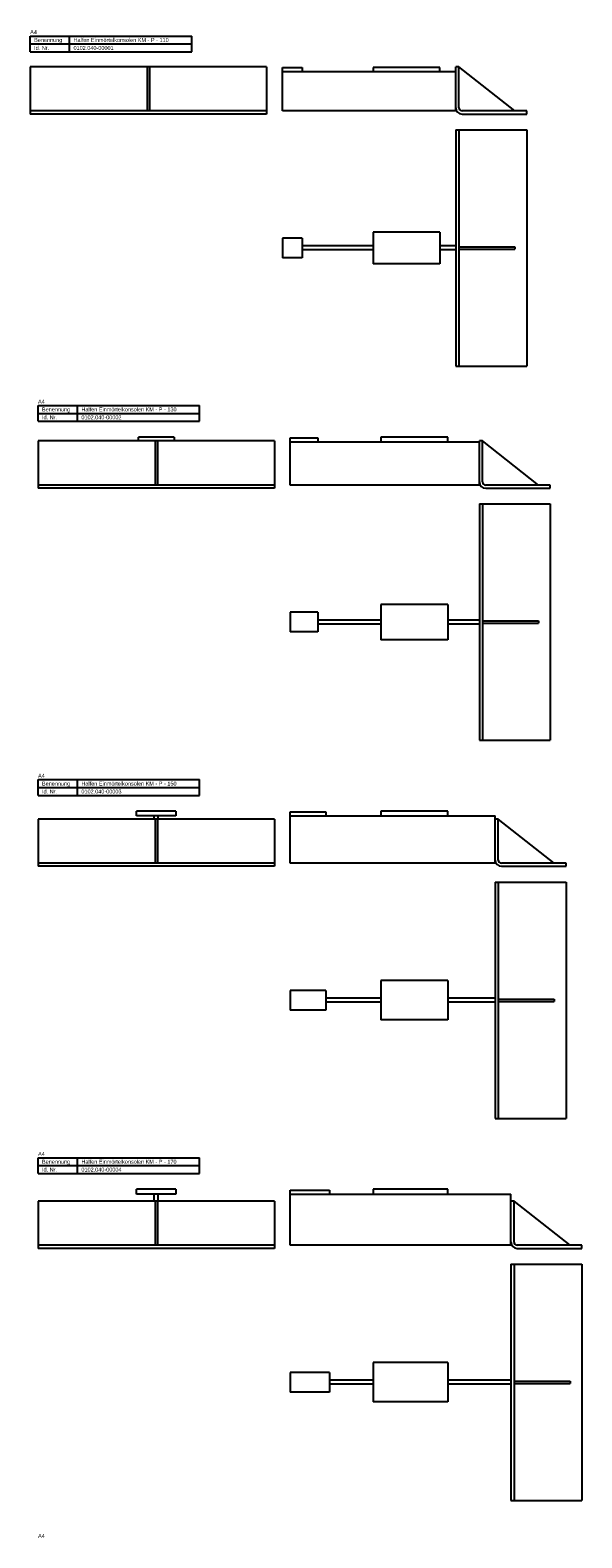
# Model space of a CAD drawing. Header units: millimetres. Extents: x 3 to 783, y -3567 to 271.
# Tile 3 of 3: x 3 to 703, y -1643 to 271. Entities that reach past the tile are written whole.
import ezdxf

# ---------------------------------------------------------------- set-up
doc = ezdxf.new("R2010")
doc.units = ezdxf.units.MM
doc.layers.add('HALFEN-KONSOLANKER', color=2, linetype='CONTINUOUS')
doc.styles.add('ARIAL50', font='ARIAL.TTF', dxfattribs={"height": 5})

msp = doc.modelspace()

# ---------------------------------------------------------------- linework, layer by layer
at = {"layer": 'HALFEN-KONSOLANKER'}
for p, q in [((3.4, 263.2), (208.4, 263.2)), ((3.4, 243.2), (3.4, 263.2)), ((3.4, 253.2), (208.4, 253.2)), ((53.4, 243.2), (53.4, 263.2)), ((208.4, 243.2), (208.4, 263.2)), ((3.4, 243.2), (208.4, 243.2)), ((3.4, 224.2), (3.4, 164.2)), ((303.4, 224.2), (3.4, 224.2)), ((151.9, 223.2), (151.9, 168.2)), ((154.9, 223.2), (154.9, 168.2)), ((303.4, 224.2), (303.4, 164.2)), ((323.4, 168.2), (323.4, 223.2)), ((323.4, 223.2), (348.4, 223.2)), ((323.4, 218.2), (543.4, 218.2)), ((348.4, 223.2), (348.4, 218.2)), ((523.4, 223.2), (438.4, 223.2)), ((438.4, 223.2), (438.4, 218.2)), ((523.4, 218.2), (523.4, 223.2)), ((543.4, 168.2), (543.4, 224.2)), ((547.4, 224.2), (543.4, 224.2)), ((547.4, 172.2), (547.4, 224.2)), ((618.4, 168.2), (547.4, 224.2)), ((303.4, 168.2), (3.4, 168.2)), ((303.4, 164.2), (3.4, 164.2)), ((543.4, 168.2), (323.4, 168.2)), ((633.4, 168.2), (551.4, 168.2)), ((551.4, 164.2), (633.4, 164.2)), ((633.4, 164.2), (633.4, 168.2)), ((543.4, 144.2), (543.4, -155.8)), ((543.4, 144.2), (633.4, 144.2)), ((547.4, 144.2), (547.4, -155.8)), ((633.4, 144.2), (633.4, -155.8)), ((323.4, 6.7), (323.4, -18.3)), ((348.4, 6.7), (323.4, 6.7)), ((348.4, 6.7), (348.4, -18.3)), ((438.4, 14.2), (438.4, -25.8)), ((523.4, 14.2), (438.4, 14.2)), ((523.4, 14.2), (523.4, -25.8)), ((348.4, -18.3), (323.4, -18.3)), ((438.4, -3.3), (348.4, -3.3)), ((438.4, -8.3), (348.4, -8.3)), ((543.4, -3.3), (523.4, -3.3)), ((543.4, -8.3), (523.4, -8.3)), ((547.4, -4.3), (618.4, -4.3)), ((547.4, -7.3), (618.4, -7.3)), ((618.4, -4.3), (618.4, -7.3)), ((523.4, -25.8), (438.4, -25.8)), ((543.4, -155.8), (633.4, -155.8)), ((13.4, -205.8), (218.4, -205.8)), ((13.4, -225.8), (13.4, -205.8)), ((63.4, -225.8), (63.4, -205.8)), ((218.4, -225.8), (218.4, -205.8)), ((13.4, -215.8), (218.4, -215.8)), ((13.4, -225.8), (218.4, -225.8)), ((185.9, -245.8), (140.9, -245.8)), ((140.9, -250.8), (140.9, -245.8)), ((185.9, -245.8), (185.9, -250.8)), ((333.4, -306.8), (333.4, -246.8)), ((333.4, -246.8), (368.4, -246.8)), ((368.4, -246.8), (368.4, -251.8)), ((533.4, -245.8), (448.4, -245.8)), ((448.4, -245.8), (448.4, -251.8)), ((533.4, -251.8), (533.4, -245.8)), ((313.4, -250.8), (13.4, -250.8)), ((13.4, -250.8), (13.4, -310.8)), ((161.9, -250.8), (161.9, -306.8)), ((164.9, -250.8), (164.9, -306.8)), ((313.4, -250.8), (313.4, -310.8)), ((333.4, -251.8), (573.4, -251.8)), ((577.4, -250.8), (573.4, -250.8)), ((573.4, -306.8), (573.4, -250.8)), ((648.4, -306.8), (577.4, -250.8)), ((577.4, -302.8), (577.4, -250.8)), ((313.4, -306.8), (13.4, -306.8)), ((313.4, -310.8), (13.4, -310.8)), ((573.4, -306.8), (333.4, -306.8)), ((663.4, -306.8), (581.4, -306.8)), ((581.4, -310.8), (663.4, -310.8)), ((663.4, -310.8), (663.4, -306.8)), ((573.4, -330.8), (573.4, -630.8)), ((573.4, -330.8), (663.4, -330.8)), ((577.4, -330.8), (577.4, -630.8)), ((663.4, -330.8), (663.4, -630.8)), ((448.4, -458.3), (448.4, -503.3)), ((533.4, -458.3), (448.4, -458.3)), ((533.4, -458.3), (533.4, -503.3)), ((333.4, -468.3), (333.4, -493.3)), ((368.4, -468.3), (333.4, -468.3)), ((368.4, -468.3), (368.4, -493.3)), ((448.4, -478.3), (368.4, -478.3)), ((573.4, -478.3), (533.4, -478.3)), ((368.4, -493.3), (333.4, -493.3)), ((448.4, -483.3), (368.4, -483.3)), ((573.4, -483.3), (533.4, -483.3)), ((577.4, -479.3), (648.4, -479.3)), ((577.4, -482.3), (648.4, -482.3)), ((648.4, -479.3), (648.4, -482.3)), ((533.4, -503.3), (448.4, -503.3)), ((573.4, -630.8), (663.4, -630.8)), ((13.4, -680.8), (218.4, -680.8)), ((13.4, -700.8), (13.4, -680.8)), ((63.4, -700.8), (63.4, -680.8)), ((218.4, -700.8), (218.4, -680.8)), ((13.4, -690.8), (218.4, -690.8)), ((13.4, -700.8), (218.4, -700.8)), ((188.4, -720.8), (138.4, -720.8)), ((138.4, -726.8), (138.4, -720.8)), ((188.4, -726.8), (138.4, -726.8)), ((160.9, -730.8), (160.9, -726.8)), ((165.9, -730.8), (165.9, -726.8)), ((188.4, -720.8), (188.4, -726.8)), ((333.4, -786.8), (333.4, -721.8)), ((333.4, -721.8), (378.4, -721.8)), ((333.4, -726.8), (593.4, -726.8)), ((378.4, -721.8), (378.4, -726.8)), ((533.4, -720.8), (448.4, -720.8)), ((448.4, -720.8), (448.4, -726.8)), ((533.4, -726.8), (533.4, -720.8)), ((593.4, -786.8), (593.4, -726.8)), ((313.4, -730.8), (13.4, -730.8)), ((13.4, -730.8), (13.4, -790.8)), ((161.9, -730.8), (161.9, -786.8)), ((164.9, -730.8), (164.9, -786.8)), ((313.4, -730.8), (313.4, -790.8)), ((597.4, -730.8), (593.4, -730.8)), ((668.4, -786.8), (597.4, -730.8)), ((597.4, -782.8), (597.4, -730.8)), ((313.4, -786.8), (13.4, -786.8)), ((313.4, -790.8), (13.4, -790.8)), ((594.5, -786.8), (333.4, -786.8)), ((683.4, -786.8), (601.4, -786.8)), ((601.4, -790.8), (683.4, -790.8)), ((683.4, -790.8), (683.4, -786.8)), ((593.4, -810.8), (593.4, -1110.8)), ((593.4, -810.8), (683.4, -810.8)), ((597.4, -810.8), (597.4, -1110.8)), ((683.4, -810.8), (683.4, -1110.8)), ((533.4, -935.8), (448.4, -935.8)), ((448.4, -935.8), (448.4, -985.8)), ((533.4, -935.8), (533.4, -985.8)), ((333.4, -948.3), (333.4, -973.3)), ((378.4, -948.3), (333.4, -948.3)), ((378.4, -948.3), (378.4, -973.3)), ((378.4, -973.3), (333.4, -973.3)), ((448.4, -958.3), (378.4, -958.3)), ((448.4, -963.3), (378.4, -963.3)), ((593.4, -958.3), (533.4, -958.3)), ((593.4, -963.3), (533.4, -963.3)), ((597.4, -959.3), (668.4, -959.3)), ((597.4, -962.3), (668.4, -962.3)), ((668.4, -959.3), (668.4, -962.3)), ((533.4, -985.8), (448.4, -985.8)), ((593.4, -1110.8), (683.4, -1110.8)), ((13.4, -1160.8), (218.4, -1160.8)), ((13.4, -1180.8), (13.4, -1160.8)), ((63.4, -1180.8), (63.4, -1160.8)), ((218.4, -1180.8), (218.4, -1160.8)), ((13.4, -1170.8), (218.4, -1170.8)), ((13.4, -1180.8), (218.4, -1180.8)), ((138.4, -1206.8), (138.4, -1200.8)), ((188.4, -1200.8), (138.4, -1200.8)), ((188.4, -1200.8), (188.4, -1206.8)), ((333.4, -1271.8), (333.4, -1201.8)), ((333.4, -1201.8), (383.4, -1201.8)), ((383.4, -1201.8), (383.4, -1206.8)), ((438.4, -1200.8), (438.4, -1206.8)), ((533.4, -1200.8), (438.4, -1200.8)), ((533.4, -1206.8), (533.4, -1200.8)), ((313.4, -1215.8), (13.4, -1215.8)), ((13.4, -1215.8), (13.4, -1275.8)), ((188.4, -1206.8), (138.4, -1206.8)), ((160.9, -1215.8), (160.9, -1206.8)), ((161.9, -1215.8), (161.9, -1271.8)), ((164.9, -1215.8), (164.9, -1271.8)), ((165.9, -1215.8), (165.9, -1206.8)), ((313.4, -1215.8), (313.4, -1275.8)), ((333.4, -1206.8), (613.4, -1206.8)), ((613.4, -1271.8), (613.4, -1206.8)), ((617.4, -1215.8), (613.4, -1215.8)), ((688.4, -1271.8), (617.4, -1215.8)), ((617.4, -1267.8), (617.4, -1215.8)), ((313.4, -1271.8), (13.4, -1271.8)), ((313.4, -1275.8), (13.4, -1275.8)), ((613.4, -1271.8), (333.4, -1271.8)), ((703.4, -1271.8), (621.4, -1271.8)), ((621.4, -1275.8), (703.4, -1275.8)), ((703.4, -1275.8), (703.4, -1271.8)), ((613.4, -1295.8), (613.4, -1595.8)), ((613.4, -1295.8), (703.4, -1295.8)), ((617.4, -1295.8), (617.4, -1595.8)), ((703.4, -1295.8), (703.4, -1595.8)), ((383.4, -1433.3), (333.4, -1433.3)), ((333.4, -1433.3), (333.4, -1458.3)), ((383.4, -1433.3), (383.4, -1458.3)), ((533.4, -1420.8), (438.4, -1420.8)), ((438.4, -1420.8), (438.4, -1470.8)), ((533.4, -1420.8), (533.4, -1470.8)), ((438.4, -1443.3), (383.4, -1443.3)), ((438.4, -1448.3), (383.4, -1448.3)), ((613.4, -1443.3), (533.4, -1443.3)), ((613.4, -1448.3), (533.4, -1448.3)), ((617.4, -1444.3), (688.4, -1444.3)), ((617.4, -1447.3), (688.4, -1447.3)), ((688.4, -1444.3), (688.4, -1447.3)), ((383.4, -1458.3), (333.4, -1458.3)), ((533.4, -1470.8), (438.4, -1470.8)), ((613.4, -1595.8), (703.4, -1595.8))]:
    msp.add_line(p, q, dxfattribs=at)
for centre, radius in [((551.4, 172.2), 8), ((551.4, 172.2), 4), ((581.4, -302.8), 8), ((581.4, -302.8), 4), ((601.4, -782.8), 8), ((601.4, -782.8), 4), ((621.4, -1267.8), 8), ((621.4, -1267.8), 4)]:
    msp.add_arc(centre, radius, 180, 270, dxfattribs=at)

# ---------------------------------------------------------------- texts
at = {"layer": 'HALFEN-KONSOLANKER', "style": 'ARIAL50'}
for s, p in [('A4', (3.4, 265.7)), ('Benennung', (8.4, 255.7)), ('Id. Nr.', (8.4, 245.7)), ('0102.040-00001', (58.4, 245.7)), ('Halfen Einmörtelkonsolen KM - P - 110', (58.4, 255.7)), ('A4', (13.4, -203.3)), ('Benennung', (18.4, -213.3)), ('Halfen Einmörtelkonsolen KM - P - 130', (68.4, -213.3)), ('Id. Nr.', (18.4, -223.3)), ('0102.040-00002', (68.4, -223.3)), ('A4', (13.4, -678.3)), ('Benennung', (18.4, -688.3)), ('Halfen Einmörtelkonsolen KM - P - 150', (68.4, -688.3)), ('Id. Nr.', (18.4, -698.3)), ('0102.040-00003', (68.4, -698.3)), ('A4', (13.4, -1158.3)), ('Benennung', (18.4, -1168.3)), ('Halfen Einmörtelkonsolen KM - P - 170', (68.4, -1168.3)), ('Id. Nr.', (18.4, -1178.3)), ('0102.040-00004', (68.4, -1178.3)), ('A4', (13.4, -1643.3))]:
    msp.add_text(s, height=5, dxfattribs=at).set_placement(p)

doc.saveas('drawing.dxf')
